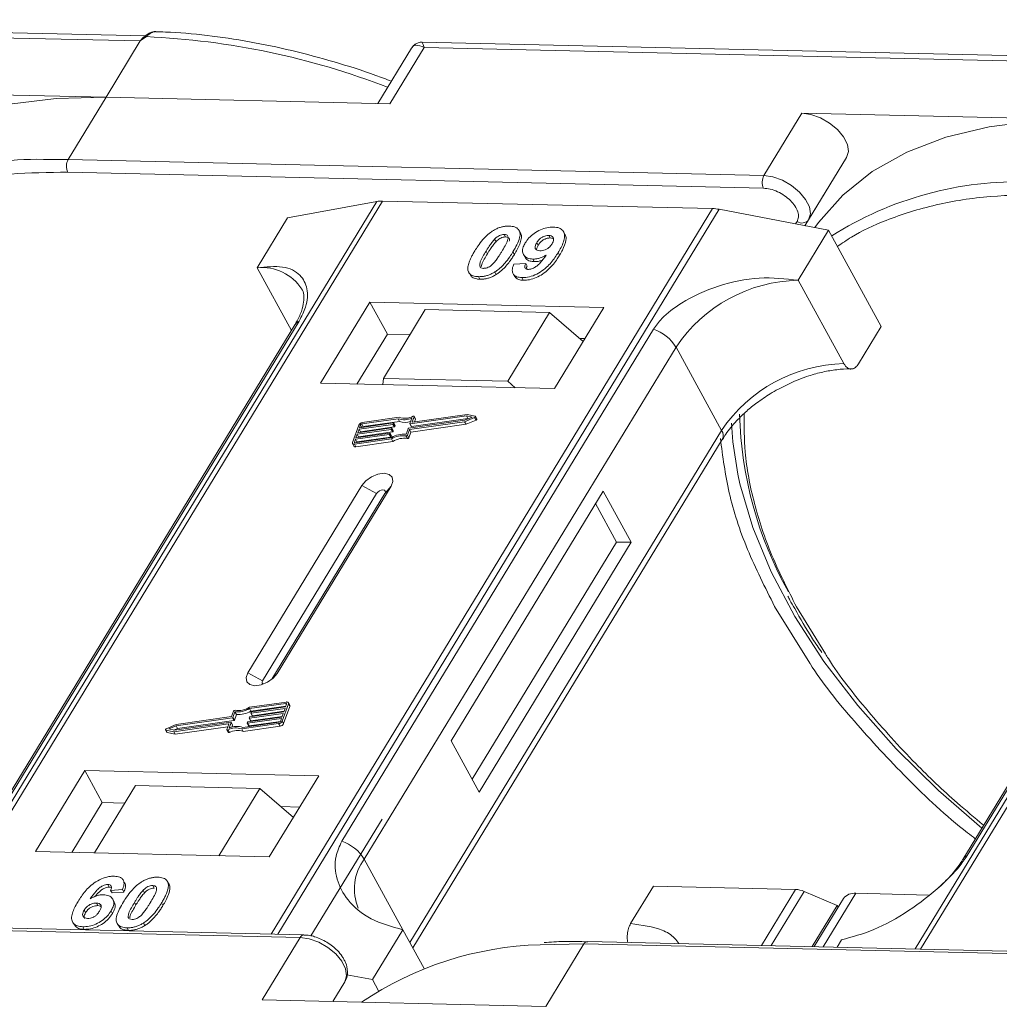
# Model space of a CAD drawing. Header units: millimetres. Extents: x -765 to 710, y 139 to 1172.
# Tile 58 of 76: x 255 to 303, y 940 to 989. Entities that reach past the tile are written whole.
import ezdxf

# ---------------------------------------------------------------- set-up
doc = ezdxf.new("R2010")
doc.units = ezdxf.units.MM

msp = doc.modelspace()

# ---------------------------------------------------------------- linework, layer by layer
at = {"color": 7, "linetype": 'Continuous', "lineweight": 15}
for p, q in [((260.91, 987.988), (226.374, 988.781)), ((226.471, 988.521), (260.654, 987.737)), ((260.654, 987.737), (258.973, 984.974)), ((260.953, 987.947), (260.654, 987.737)), ((309.037, 986.884), (274.5, 987.677)), ((273.971, 987.379), (272.322, 984.668)), ((272.917, 984.654), (274.597, 987.417)), ((274.597, 987.417), (308.781, 986.632)), ((258.973, 984.974), (245.03, 985.294)), ((257.106, 981.905), (258.973, 984.974)), ((258.973, 984.974), (272.917, 984.654)), ((293.156, 984.19), (291.289, 981.121)), ((307.1, 983.87), (293.156, 984.19)), ((257.106, 981.905), (256.218, 981.911)), ((291.289, 981.121), (257.106, 981.905)), ((295.35, 982.015), (293.307, 978.656)), ((293.482, 978.946), (295.35, 982.015)), ((257.091, 981.283), (291.275, 980.499)), ((272.27, 979.849), (250.589, 944.219)), ((250.859, 944.213), (272.555, 979.87)), ((267.892, 979.044), (272.27, 979.849)), ((272.555, 979.87), (288.772, 979.498)), ((288.772, 979.498), (267.075, 943.841)), ((267.408, 943.834), (289.088, 979.463)), ((289.088, 979.463), (294.47, 978.434)), ((267.892, 979.044), (266.398, 976.588)), ((292.92, 978.867), (292.845, 978.745)), ((293.306, 978.656), (293.482, 978.946)), ((279.329, 978.301), (279.26, 978.427)), ((292.976, 975.979), (294.47, 978.434)), ((294.47, 978.434), (297.056, 973.706)), ((320.396, 978.745), (298.716, 943.115)), ((298.985, 943.109), (320.682, 978.766)), ((278.059, 977.996), (278.128, 977.87)), ((278.531, 978.23), (278.6, 978.104)), ((280.786, 978.054), (280.717, 978.18)), ((280.786, 978.054), (280.913, 978.028)), ((281.516, 978.235), (281.447, 978.362)), ((280.131, 977.821), (280.2, 977.695)), ((277.637, 977.406), (277.706, 977.28)), ((279.03, 977.244), (278.961, 977.37)), ((279.477, 977.241), (279.546, 977.115)), ((279.942, 977.017), (280.011, 976.891)), ((281.253, 977.215), (281.184, 977.341)), ((266.398, 976.588), (268.081, 973.514)), ((279.002, 976.763), (279.586, 976.801)), ((279.586, 976.801), (279.654, 976.675)), ((276.842, 976.29), (276.911, 976.163)), ((277.267, 976.153), (277.336, 976.026)), ((278.074, 976.387), (278.143, 976.261)), ((278.966, 976.297), (279.035, 976.171)), ((279.4, 976.104), (279.469, 975.977)), ((295.217, 971.881), (292.976, 975.979)), ((271.929, 974.906), (269.502, 970.916)), ((283.422, 974.642), (271.929, 974.906)), ((271.929, 974.906), (272.791, 973.33)), ((274.652, 974.532), (272.598, 971.156)), ((280.757, 974.392), (274.652, 974.532)), ((280.995, 970.652), (283.422, 974.642)), ((278.703, 971.016), (280.757, 974.392)), ((280.757, 974.392), (282.402, 972.965)), ((268.245, 973.783), (252.932, 948.618)), ((253.146, 948.804), (268.459, 973.97)), ((285.863, 973.571), (270.55, 948.405)), ((295.936, 971.865), (297.056, 973.706)), ((272.791, 973.33), (271.298, 970.875)), ((273.905, 973.304), (272.791, 973.33)), ((282.488, 973.107), (282.231, 973.113)), ((271.658, 947.528), (286.971, 972.693)), ((289.213, 968.596), (286.971, 972.693)), ((316.371, 972.679), (301.058, 947.513)), ((301.273, 947.7), (316.586, 972.866)), ((272.598, 971.156), (272.574, 970.846)), ((278.703, 971.016), (272.598, 971.156)), ((269.502, 970.916), (280.995, 970.652)), ((279.071, 970.696), (278.703, 971.016)), ((273.376, 969.242), (271.559, 968.984)), ((273.895, 968.929), (273.993, 969.203)), ((276.671, 969.306), (273.911, 968.914)), ((274.012, 969.013), (274.104, 969.269)), ((276.715, 969.38), (274.029, 968.998)), ((274.173, 969.161), (274.104, 969.288)), ((274.104, 969.269), (274.173, 969.143)), ((276.588, 969.025), (277.079, 969.232)), ((276.594, 969.093), (276.956, 969.246)), ((276.956, 969.246), (276.671, 969.306)), ((276.74, 969.18), (276.671, 969.306)), ((277.103, 969.297), (276.715, 969.38)), ((277.079, 969.232), (277.148, 969.106)), ((277.187, 969.161), (277.119, 969.287)), ((271.384, 968.858), (271.078, 968.007)), ((271.335, 968.481), (272.996, 968.717)), ((273.059, 968.894), (271.399, 968.658)), ((271.424, 968.729), (273.085, 968.965)), ((271.475, 968.871), (271.424, 968.729)), ((271.468, 968.532), (273.128, 968.768)), ((271.544, 968.746), (271.475, 968.871)), ((273.322, 969.167), (271.534, 968.913)), ((271.534, 968.913), (271.603, 968.787)), ((271.603, 968.787), (273.391, 969.041)), ((273.012, 968.702), (272.999, 968.667)), ((273.081, 968.585), (273.012, 968.711)), ((273.081, 968.576), (273.012, 968.702)), ((273.128, 968.768), (273.059, 968.894)), ((273.101, 968.951), (273.088, 968.915)), ((273.157, 968.789), (273.088, 968.915)), ((273.17, 968.834), (273.101, 968.96)), ((273.17, 968.825), (273.101, 968.951)), ((273.157, 968.789), (273.17, 968.825)), ((273.391, 969.041), (273.322, 969.167)), ((273.835, 968.701), (276.594, 969.093)), ((273.878, 968.64), (276.588, 969.025)), ((273.895, 968.92), (273.964, 968.793)), ((273.98, 968.788), (273.911, 968.914)), ((273.947, 968.514), (276.657, 968.899)), ((273.98, 968.788), (276.74, 969.18)), ((274.02, 968.998), (274.012, 969.013)), ((274.126, 969.012), (274.173, 969.143)), ((276.657, 968.899), (276.588, 969.025)), ((276.657, 968.899), (277.148, 969.106)), ((276.74, 969.18), (276.78, 969.171)), ((271.203, 967.991), (272.991, 968.245)), ((272.881, 968.398), (271.221, 968.162)), ((271.246, 968.233), (272.906, 968.469)), ((271.31, 968.41), (271.246, 968.233)), ((271.29, 968.036), (272.95, 968.272)), ((272.97, 968.646), (271.31, 968.41)), ((271.379, 968.284), (271.31, 968.41)), ((271.399, 968.658), (271.335, 968.481)), ((271.366, 968.25), (271.379, 968.284)), ((271.379, 968.284), (273.039, 968.52)), ((271.468, 968.532), (271.399, 968.658)), ((271.456, 968.498), (271.468, 968.532)), ((272.95, 968.272), (272.881, 968.398)), ((272.923, 968.454), (272.91, 968.419)), ((272.979, 968.293), (272.91, 968.419)), ((272.992, 968.337), (272.923, 968.463)), ((272.923, 968.454), (272.992, 968.328)), ((273.039, 968.52), (272.97, 968.646)), ((272.979, 968.293), (272.992, 968.328)), ((273.068, 968.541), (272.999, 968.667)), ((273.068, 968.541), (273.081, 968.576)), ((273.703, 968.325), (273.772, 968.198)), ((273.707, 968.406), (273.806, 968.68)), ((273.78, 968.366), (273.878, 968.64)), ((273.849, 968.24), (273.78, 968.366)), ((273.849, 968.24), (273.947, 968.514)), ((273.947, 968.514), (273.878, 968.64)), ((289.213, 968.596), (273.9, 943.43)), ((271.079, 967.952), (271.148, 967.826)), ((271.221, 968.162), (271.17, 968.02)), ((271.17, 968.02), (271.185, 967.991)), ((271.177, 967.92), (272.994, 968.178)), ((271.246, 967.794), (271.177, 967.92)), ((271.29, 968.036), (271.221, 968.162)), ((271.246, 967.794), (273.063, 968.052)), ((271.277, 968.002), (271.29, 968.036)), ((273.063, 968.052), (272.994, 968.178)), ((274.043, 943.169), (289.246, 968.155)), ((271.542, 965.89), (265.94, 956.683)), ((267.376, 956.65), (272.979, 965.857)), ((271.542, 965.89), (272.262, 965.5)), ((272.979, 965.857), (272.672, 965.491)), ((272.262, 965.5), (266.66, 956.293)), ((267.12, 956.367), (272.672, 965.491)), ((283.394, 965.618), (275.924, 953.342)), ((284.774, 963.097), (283.394, 965.618)), ((284.055, 963.113), (283.021, 965.004)), ((276.959, 951.451), (284.055, 963.113)), ((277.304, 950.821), (284.774, 963.097)), ((284.774, 963.097), (284.055, 963.113)), ((291.817, 959.945), (293.545, 957.158)), ((294.317, 957.611), (292.895, 959.92)), ((266.66, 956.293), (265.94, 956.683)), ((267.376, 956.65), (267.187, 956.425)), ((267.832, 955.25), (266.016, 954.992)), ((267.807, 955.179), (266.019, 954.925)), ((267.626, 954.312), (267.932, 955.163)), ((267.789, 955.008), (267.84, 955.15)), ((267.833, 955.131), (267.807, 955.179)), ((267.999, 955.092), (267.93, 955.218)), ((267.932, 955.163), (268.001, 955.037)), ((265.23, 954.804), (265.131, 954.53)), ((265.302, 954.764), (265.204, 954.49)), ((265.371, 954.638), (265.302, 954.764)), ((267.674, 954.689), (266.014, 954.453)), ((266.088, 954.799), (266.019, 954.925)), ((266.04, 954.524), (267.7, 954.76)), ((266.087, 954.716), (266.1, 954.752)), ((266.087, 954.707), (266.156, 954.581)), ((266.088, 954.799), (267.801, 955.042)), ((267.764, 954.937), (266.103, 954.702)), ((266.172, 954.575), (266.103, 954.702)), ((266.129, 954.772), (267.789, 955.008)), ((266.172, 954.575), (267.712, 954.794)), ((267.611, 954.512), (267.674, 954.689)), ((267.695, 954.186), (268.001, 955.037)), ((267.7, 954.76), (267.764, 954.937)), ((262.339, 953.864), (265.098, 954.256)), ((265.175, 954.469), (262.415, 954.077)), ((265.131, 954.53), (262.422, 954.145)), ((262.484, 953.951), (265.244, 954.343)), ((265.115, 954.241), (265.016, 953.967)), ((265.184, 954.125), (265.115, 954.251)), ((265.184, 954.115), (265.115, 954.241)), ((265.244, 954.343), (265.175, 954.469)), ((265.273, 954.364), (265.204, 954.49)), ((265.273, 954.364), (265.371, 954.638)), ((265.634, 953.928), (267.45, 954.186)), ((265.688, 954.003), (267.476, 954.257)), ((265.908, 954.22), (265.921, 954.255)), ((265.909, 954.21), (265.978, 954.084)), ((267.585, 954.441), (265.925, 954.205)), ((265.994, 954.079), (265.925, 954.205)), ((265.95, 954.276), (267.611, 954.512)), ((265.994, 954.079), (267.534, 954.298)), ((265.998, 954.468), (266.01, 954.503)), ((265.998, 954.459), (266.067, 954.333)), ((266.083, 954.327), (266.014, 954.453)), ((266.083, 954.327), (267.623, 954.546)), ((267.45, 954.186), (267.519, 954.06)), ((267.534, 954.299), (267.585, 954.441)), ((267.695, 954.186), (267.626, 954.312)), ((261.891, 953.883), (261.96, 953.757)), ((261.907, 953.873), (262.295, 953.791)), ((261.976, 953.747), (261.907, 953.873)), ((262.422, 954.145), (261.93, 953.938)), ((261.976, 953.747), (262.364, 953.664)), ((262.415, 954.077), (262.054, 953.925)), ((262.054, 953.925), (262.339, 953.864)), ((262.295, 953.791), (264.981, 954.172)), ((262.364, 953.664), (262.295, 953.791)), ((262.299, 953.873), (262.484, 953.951)), ((262.364, 953.664), (264.953, 954.032)), ((262.484, 953.951), (262.415, 954.077)), ((264.998, 954.158), (264.906, 953.901)), ((264.906, 953.883), (264.975, 953.757)), ((265.029, 953.752), (264.96, 953.878)), ((264.994, 954.148), (264.981, 954.172)), ((265.146, 954.01), (265.184, 954.115)), ((265.703, 953.802), (265.634, 953.928)), ((265.703, 953.802), (267.519, 954.06)), ((275.924, 953.342), (277.304, 950.821)), ((257.924, 951.888), (255.496, 947.899)), ((269.417, 951.625), (257.924, 951.888)), ((257.924, 951.888), (258.786, 950.312)), ((266.989, 947.635), (269.417, 951.625)), ((260.422, 951.146), (258.405, 947.832)), ((260.422, 951.146), (266.528, 951.006)), ((264.511, 947.692), (266.528, 951.006)), ((266.528, 951.006), (268.172, 949.579)), ((258.786, 950.312), (257.292, 947.857)), ((259.899, 950.287), (258.786, 950.312)), ((268.483, 950.09), (267.559, 950.111)), ((272.53, 949.499), (269.038, 943.76)), ((255.496, 947.899), (266.989, 947.635)), ((271.658, 947.528), (273.554, 944.061)), ((259.883, 946.37), (259.814, 946.496)), ((261.944, 946.492), (261.938, 946.503)), ((259.06, 946.282), (259.129, 946.156)), ((259.779, 946.03), (259.195, 945.991)), ((259.195, 945.991), (259.264, 945.865)), ((259.779, 946.03), (259.848, 945.904)), ((260.861, 945.872), (260.792, 945.998)), ((261.264, 946.231), (261.333, 946.105)), ((262.017, 946.373), (262.086, 946.247)), ((284.74, 944.359), (285.86, 946.201)), ((285.86, 946.201), (292.845, 946.04)), ((292.845, 946.04), (291.17, 943.288)), ((259.264, 945.865), (259.848, 945.904)), ((259.373, 945.423), (259.304, 945.549)), ((293.263, 945.942), (291.642, 943.277)), ((293.263, 945.942), (294.894, 945.246)), ((295.196, 945.589), (293.76, 943.229)), ((294.206, 943.219), (295.806, 945.848)), ((299.382, 945.766), (295.806, 945.848)), ((257.897, 945.025), (257.966, 944.899)), ((258.496, 945.369), (258.565, 945.243)), ((260.369, 945.405), (260.438, 945.279)), ((261.695, 945.374), (261.764, 945.248)), ((293.668, 943.231), (294.894, 945.246)), ((294.938, 945.165), (294.894, 945.246)), ((268.689, 943.804), (234.506, 944.588)), ((259.216, 944.984), (259.285, 944.857)), ((234.323, 944.464), (268.506, 943.679)), ((257.331, 944.433), (257.4, 944.307)), ((257.826, 944.204), (257.894, 944.078)), ((259.519, 944.367), (259.588, 944.241)), ((260, 944.154), (260.069, 944.028)), ((260.807, 944.388), (260.876, 944.262)), ((273.554, 944.061), (272.061, 941.606)), ((273.554, 944.061), (274.597, 942.156)), ((268.506, 943.679), (266.639, 940.61)), ((294.882, 943.203), (295.104, 943.567)), ((280.29, 943.321), (282.45, 943.36)), ((280.582, 940.291), (282.45, 943.36)), ((282.45, 943.36), (316.633, 942.575)), ((316.815, 942.7), (282.632, 943.484)), ((270.798, 941.848), (272.061, 941.606)), ((272.061, 941.606), (272.36, 941.059)), ((270.7, 941.504), (270.108, 940.531)), ((270.108, 940.531), (270.7, 941.504)), ((266.639, 940.61), (280.582, 940.291))]:
    msp.add_line(p, q, dxfattribs=at)
at = {"color": 7, "linetype": 'Continuous', "lineweight": 15, "flags": 128}
for points in [[(260.953, 987.947), (260.936, 987.957), (260.922, 987.965), (260.908, 987.97), (260.897, 987.972), (260.888, 987.971), (260.88, 987.968), (260.875, 987.961), (260.872, 987.952)], [(258.973, 984.974), (256.521, 984.916), (254.223, 984.628), (252.103, 984.111), (250.185, 983.373), (248.489, 982.421), (247.036, 981.266), (245.839, 979.92), (245.66, 979.669)], [(295.35, 982.015), (295.438, 982.306), (295.39, 982.651), (295.208, 983.02), (294.909, 983.381), (294.519, 983.704), (294.071, 983.959), (293.603, 984.126), (293.156, 984.19)], [(307.1, 983.87), (304.648, 983.812), (302.349, 983.523), (300.229, 983.007), (298.311, 982.269), (296.616, 981.317), (295.162, 980.162), (293.966, 978.815), (293.786, 978.565)], [(293.482, 978.946), (293.571, 979.237), (293.522, 979.582), (293.341, 979.951), (293.042, 980.312), (292.652, 980.635), (292.203, 980.89), (291.736, 981.057), (291.289, 981.121)], [(274.05, 969.292), (274.062, 969.296), (274.074, 969.299), (274.085, 969.298), (274.094, 969.296), (274.1, 969.292), (274.105, 969.286), (274.106, 969.278), (274.104, 969.269)], [(277.103, 969.297), (277.112, 969.294), (277.118, 969.287), (277.121, 969.279), (277.119, 969.269), (277.113, 969.258), (277.104, 969.248), (277.093, 969.239), (277.079, 969.232)], [(272.996, 968.717), (273, 968.717), (273.004, 968.717), (273.007, 968.716), (273.01, 968.714), (273.012, 968.712), (273.013, 968.709), (273.013, 968.706), (273.012, 968.702)], [(273.085, 968.965), (273.089, 968.965), (273.093, 968.965), (273.096, 968.964), (273.099, 968.962), (273.101, 968.96), (273.102, 968.957), (273.102, 968.954), (273.101, 968.951)], [(273.911, 968.914), (273.907, 968.914), (273.903, 968.914), (273.9, 968.915), (273.897, 968.917), (273.895, 968.919), (273.894, 968.922), (273.894, 968.925), (273.895, 968.929)], [(274.029, 968.998), (274.024, 968.998), (274.02, 968.998), (274.017, 968.999), (274.014, 969.001), (274.012, 969.003), (274.011, 969.006), (274.011, 969.009), (274.012, 969.013)], [(277.148, 969.106), (277.162, 969.113), (277.173, 969.122), (277.182, 969.132), (277.188, 969.143), (277.19, 969.153), (277.187, 969.161)], [(290.01, 966.445), (289.767, 968.037), (289.704, 968.96)], [(272.906, 968.469), (272.911, 968.469), (272.915, 968.468), (272.918, 968.467), (272.921, 968.466), (272.923, 968.463), (272.924, 968.461), (272.924, 968.457), (272.923, 968.454)], [(271.177, 967.92), (271.151, 967.918), (271.128, 967.921), (271.107, 967.927), (271.091, 967.937), (271.08, 967.951), (271.074, 967.968), (271.073, 967.987), (271.078, 968.007)], [(271.17, 968.02), (271.168, 968.013), (271.168, 968.007), (271.17, 968.001), (271.174, 967.997), (271.179, 967.993), (271.186, 967.991), (271.194, 967.99), (271.203, 967.991)], [(272.979, 965.857), (273.067, 966.094), (273.032, 966.296), (272.88, 966.435), (272.634, 966.488), (272.33, 966.447), (272.016, 966.32), (271.74, 966.124), (271.542, 965.89)], [(301.99, 949.044), (299.863, 950.895), (297.781, 952.949), (295.9, 955.073), (294.239, 957.247), (292.816, 959.446), (291.647, 961.648), (290.743, 963.829), (290.114, 965.966), (290.01, 966.445)], [(272.672, 965.491), (272.697, 965.558), (272.687, 965.616), (272.644, 965.655), (272.574, 965.671), (272.487, 965.659), (272.398, 965.623), (272.319, 965.567), (272.262, 965.5)], [(265.94, 956.683), (265.851, 956.447), (265.886, 956.245), (266.038, 956.106), (266.284, 956.053), (266.588, 956.093), (266.902, 956.221), (267.179, 956.417), (267.376, 956.65)], [(266.66, 956.293), (266.635, 956.226), (266.645, 956.168), (266.688, 956.129), (266.693, 956.127)], [(267.84, 955.15), (267.842, 955.157), (267.841, 955.163), (267.839, 955.169), (267.836, 955.173), (267.83, 955.177), (267.824, 955.179), (267.816, 955.18), (267.807, 955.179)], [(267.832, 955.25), (267.859, 955.252), (267.882, 955.249), (267.902, 955.243), (267.918, 955.233), (267.93, 955.219), (267.936, 955.202), (267.936, 955.183), (267.932, 955.163)], [(266.103, 954.702), (266.099, 954.701), (266.095, 954.702), (266.092, 954.703), (266.089, 954.704), (266.087, 954.707), (266.086, 954.71), (266.086, 954.713), (266.087, 954.716)], [(265.098, 954.256), (265.103, 954.256), (265.107, 954.256), (265.11, 954.255), (265.113, 954.253), (265.114, 954.251), (265.115, 954.248), (265.116, 954.245), (265.115, 954.241)], [(265.925, 954.205), (265.921, 954.205), (265.917, 954.205), (265.913, 954.206), (265.911, 954.208), (265.909, 954.21), (265.908, 954.213), (265.908, 954.216), (265.908, 954.22)], [(266.014, 954.453), (266.01, 954.453), (266.006, 954.453), (266.003, 954.454), (266, 954.456), (265.998, 954.458), (265.997, 954.461), (265.997, 954.464), (265.998, 954.468)], [(261.907, 953.873), (261.897, 953.877), (261.891, 953.883), (261.889, 953.892), (261.891, 953.901), (261.896, 953.912), (261.905, 953.922), (261.917, 953.931), (261.93, 953.938)], [(264.96, 953.878), (264.948, 953.874), (264.936, 953.872), (264.925, 953.872), (264.916, 953.874), (264.909, 953.878), (264.905, 953.885), (264.904, 953.892), (264.906, 953.901)], [(264.975, 953.757), (264.978, 953.752), (264.985, 953.748), (264.994, 953.746), (265.005, 953.746), (265.017, 953.748), (265.029, 953.752)], [(264.981, 954.172), (264.986, 954.172), (264.989, 954.172), (264.993, 954.171), (264.996, 954.169), (264.997, 954.167), (264.998, 954.164), (264.999, 954.161), (264.998, 954.158)], [(268.506, 943.679), (268.953, 943.616), (269.421, 943.449), (269.869, 943.193), (270.259, 942.871), (270.558, 942.509), (270.74, 942.14), (270.788, 941.795), (270.7, 941.504)]]:
    msp.add_lwpolyline(points, dxfattribs=at)
at = {"color": 7, "linetype": 'Continuous', "lineweight": 15}
for centre, radius, start, end in [((259.258, 950.379), 37.606, 68.8867, 87.4164), ((255.67, 964.734), 17.186, 88.173, 122.2769), ((257.699, 981.581), 0.676, 151.2883, 206.0774), ((291.882, 980.796), 0.676, 151.2883, 206.0774), ((303.797, 963.63), 17.186, 88.173, 122.2769), ((272.515, 978.467), 1.404, 88.3644, 100.0749), ((288.72, 977.576), 1.923, 78.9596, 88.4511), ((293.161, 979.194), 0.406, 233.4992, 322.3259), ((266.639, 974.281), 2.32, 32.7281, 95.9449), ((293.144, 968.541), 7.439, 91.2925, 146.0732), ((268.657, 973.526), 0.486, 114.0472, 148.0355), ((285.221, 971.621), 2.052, 31.4947, 71.765), ((295.385, 964.444), 7.439, 91.2925, 146.0732), ((273.613, 970.026), 0.907, 251.2927, 294.8085), ((273.658, 970.011), 0.819, 249.8549, 298.6145), ((308.915, 969.874), 18.828, 181.473, 209.2705), ((271.589, 968.757), 0.229, 97.4207, 153.8527), ((271.544, 968.838), 0.0762, 97.4207, 153.8527), ((271.613, 968.711), 0.0769, 97.5763, 152.4403), ((273.054, 968.932), 0.0381, 277.4207, 333.8527), ((273.123, 968.806), 0.0381, 277.4207, 333.8527), ((273.16, 968.829), 0.011, 336.9348, 26.0002), ((273.673, 969.843), 0.85, 250.6487, 287.8017), ((273.84, 968.664), 0.0381, 97.4207, 153.8527), ((273.976, 968.802), 0.0149, 216.6597, 287.1115), ((274.154, 969.152), 0.0214, 336.1246, 26.8104), ((272.876, 968.435), 0.0381, 277.4207, 333.8527), ((272.945, 968.309), 0.0381, 277.4207, 333.8527), ((272.965, 968.684), 0.0381, 277.4207, 333.8527), ((273.594, 967.239), 1.173, 84.4424, 120.9301), ((272.982, 968.332), 0.011, 336.9348, 26.0002), ((273.536, 967.341), 0.998, 80.3986, 122.9491), ((273.034, 968.558), 0.0381, 277.4207, 333.8527), ((273.071, 968.581), 0.011, 336.9348, 26.0002), ((273.713, 968.397), 0.0736, 261.7629, 334.647), ((273.782, 968.271), 0.0736, 261.7629, 334.647), ((288.871, 968.348), 0.422, 332.7392, 35.9387), ((271.22, 967.879), 0.0892, 216.6597, 287.1115), ((273.605, 967.215), 0.998, 80.3986, 122.9491), ((265.297, 954.773), 0.0736, 81.7629, 154.647), ((265.416, 955.932), 1.173, 264.4424, 300.9301), ((265.473, 955.829), 0.998, 260.3986, 302.9491), ((265.485, 955.806), 1.173, 264.4424, 300.9301), ((266.134, 954.735), 0.0381, 97.4207, 153.8527), ((267.94, 955.063), 0.0661, 336.9348, 26.0002), ((265.17, 954.507), 0.0381, 277.4207, 333.8527), ((265.239, 954.38), 0.0381, 277.4207, 333.8527), ((265.955, 954.238), 0.0381, 97.4207, 153.8527), ((266.045, 954.486), 0.0381, 97.4207, 153.8527), ((266.079, 954.341), 0.0149, 216.6597, 287.1115), ((266.168, 954.59), 0.0149, 216.6597, 287.1115), ((267.421, 954.413), 0.229, 277.4207, 333.8527), ((267.466, 954.333), 0.0762, 277.4207, 333.8527), ((267.49, 954.287), 0.229, 277.4207, 333.8527), ((261.979, 953.768), 0.0212, 210.2186, 262.8226), ((265.352, 953.159), 0.819, 69.8549, 118.6145), ((265.397, 953.144), 0.907, 71.2927, 114.8085), ((265.421, 953.033), 0.819, 69.8549, 118.6145), ((265.174, 954.12), 0.011, 336.9348, 26.0002), ((265.99, 954.093), 0.0149, 216.6597, 287.1115), ((269.908, 946.455), 2.052, 31.4947, 71.765), ((273.604, 946.065), 2.434, 143.0587, 202.974), ((301.471, 947.256), 0.486, 114.0436, 148.1804), ((292.795, 944.887), 1.154, 66.0507, 87.522), ((295.726, 945.189), 0.664, 83.0653, 142.99), ((268.698, 943.594), 0.21, 92.0598, 156.0028), ((280.758, 926.856), 16.472, 91.6287, 124.0831), ((282.649, 943.264), 0.221, 94.3757, 154.3004)]:
    msp.add_arc(centre, radius, start, end, dxfattribs=at)
for points, knots in [([(261.368, 988.19), (261.324, 988.187), (261.23, 988.181), (261.061, 988.107), (260.949, 988.021), (260.88, 987.967)], [0, 0, 0, 0, 0.249637, 0.538323, 1, 1, 1, 1]), ([(261.409, 988.19), (261.405, 988.192), (261.365, 988.203), (261.284, 988.18), (261.171, 988.131), (261.061, 988.05), (260.987, 987.979), (260.953, 987.947)], [0, 0, 0, 0, 0.0330436, 0.2854264, 0.5318753, 0.785768, 1, 1, 1, 1]), ([(272.985, 985.759), (272.73, 985.856), (271.796, 986.214), (270.162, 986.725), (268.086, 987.285), (265.993, 987.723), (263.918, 988.022), (262.382, 988.174), (261.566, 988.179), (261.408, 988.181)], [0, 0, 0, 0, 0.064257, 0.235538, 0.411454, 0.590698, 0.772379, 0.955884, 1, 1, 1, 1]), ([(260.887, 987.971), (260.874, 987.961), (260.849, 987.943), (260.823, 987.924), (260.811, 987.914)], [0, 0, 0, 0, 0.5187957, 1, 1, 1, 1]), ([(274.498, 987.677), (274.434, 987.673), (274.324, 987.666), (274.141, 987.581), (274.057, 987.485), (274.011, 987.432)], [0, 0, 0, 0, 0.389383, 0.666862, 1, 1, 1, 1]), ([(274.499, 987.67), (274.499, 987.672), (274.498, 987.696), (274.521, 987.614), (274.572, 987.482), (274.597, 987.417)], [0, 0, 0, 0, 0.044603, 0.521109, 1, 1, 1, 1]), ([(274.597, 987.417), (274.458, 987.473), (274.241, 987.561), (274.046, 987.493), (273.975, 987.379), (273.943, 987.328)], [0, 0, 0, 0, 0.498413, 0.772928, 1, 1, 1, 1]), ([(246.781, 978.738), (247.004, 978.897), (247.712, 979.401), (249.301, 980.125), (251.557, 980.83), (254.221, 981.259), (256.144, 981.275), (257.091, 981.283)], [0, 0, 0, 0, 0.088375, 0.281114, 0.527622, 0.767417, 1, 1, 1, 1]), ([(291.275, 980.499), (291.382, 980.489), (291.602, 980.469), (291.963, 980.337), (292.306, 980.141), (292.6, 979.897), (292.827, 979.625), (292.966, 979.342), (293.008, 979.074), (292.948, 978.935), (292.92, 978.867)], [0, 0, 0, 0, 0.12225, 0.25, 0.37775, 0.5, 0.62225, 0.75, 0.87775, 1, 1, 1, 1]), ([(294.907, 977.634), (295.13, 977.792), (295.839, 978.297), (297.427, 979.021), (299.684, 979.726), (302.348, 980.155), (304.271, 980.171), (305.218, 980.179)], [0, 0, 0, 0, 0.088375, 0.281114, 0.527622, 0.767417, 1, 1, 1, 1]), ([(277.085, 977.418), (277.136, 977.5), (277.253, 977.686), (277.503, 978.01), (277.761, 978.267), (277.953, 978.391), (277.973, 978.405)], [0, 0, 0, 0, 0.236731, 0.537555, 0.949668, 1, 1, 1, 1]), ([(277.973, 978.405), (278.024, 978.435), (278.127, 978.496), (278.291, 978.564), (278.458, 978.612), (278.594, 978.633), (278.701, 978.639), (278.754, 978.639), (278.78, 978.639)], [0, 0, 0, 0, 0.193776, 0.3936, 0.587864, 0.788908, 0.894169, 1, 1, 1, 1]), ([(278.78, 978.639), (278.874, 978.631), (279.061, 978.614), (279.24, 978.486), (279.326, 978.301), (279.282, 977.929), (279.097, 977.607), (278.961, 977.37)], [0, 0, 0, 0, 0.147566, 0.296688, 0.431278, 0.580404, 1, 1, 1, 1]), ([(279.564, 977.809), (279.62, 977.892), (279.732, 978.057), (279.993, 978.288), (280.305, 978.465), (280.644, 978.578), (280.848, 978.585), (280.955, 978.589)], [0, 0, 0, 0, 0.197927, 0.397728, 0.597413, 0.790584, 1, 1, 1, 1]), ([(280.955, 978.589), (281.048, 978.581), (281.235, 978.563), (281.418, 978.433), (281.514, 978.241), (281.486, 977.908), (281.335, 977.595), (281.205, 977.377), (281.184, 977.341)], [0, 0, 0, 0, 0.148288, 0.297745, 0.443713, 0.607791, 0.934708, 1, 1, 1, 1]), ([(277.637, 977.406), (277.663, 977.447), (277.713, 977.528), (277.785, 977.639), (277.852, 977.738), (277.915, 977.825), (277.982, 977.912), (278.033, 977.968), (278.059, 977.996)], [0, 0, 0, 0, 0.205942, 0.411959, 0.558149, 0.704502, 0.851801, 1, 1, 1, 1]), ([(278.059, 977.996), (278.102, 978.039), (278.171, 978.107), (278.296, 978.182), (278.41, 978.221), (278.487, 978.229), (278.527, 978.23), (278.531, 978.23)], [0, 0, 0, 0, 0.334804, 0.542561, 0.750382, 0.970721, 1, 1, 1, 1]), ([(278.128, 977.87), (278.171, 977.912), (278.24, 977.981), (278.365, 978.056), (278.479, 978.095), (278.556, 978.103), (278.596, 978.104), (278.6, 978.104)], [0, 0, 0, 0, 0.334804, 0.542561, 0.750382, 0.970721, 1, 1, 1, 1]), ([(278.531, 978.23), (278.57, 978.226), (278.64, 978.218), (278.706, 978.169), (278.732, 978.076), (278.698, 977.906), (278.576, 977.665), (278.466, 977.481), (278.411, 977.388)], [0, 0, 0, 0, 0.104614, 0.188814, 0.273512, 0.444127, 0.719481, 1, 1, 1, 1]), ([(278.6, 978.104), (278.639, 978.1), (278.709, 978.092), (278.774, 978.042), (278.797, 977.975), (278.785, 977.921), (278.779, 977.895)], [0, 0, 0, 0, 0.293658, 0.530016, 0.767769, 1, 1, 1, 1]), ([(279.03, 977.244), (279.078, 977.326), (279.228, 977.582), (279.372, 977.919), (279.395, 978.197), (279.334, 978.273), (279.317, 978.293)], [0, 0, 0, 0, 0.220552, 0.687786, 0.91457, 1, 1, 1, 1]), ([(280.131, 977.821), (280.166, 977.874), (280.223, 977.959), (280.343, 978.067), (280.462, 978.131), (280.592, 978.174), (280.672, 978.178), (280.717, 978.18)], [0, 0, 0, 0, 0.2913202, 0.4655393, 0.6416315, 0.798664, 1, 1, 1, 1]), ([(280.2, 977.695), (280.235, 977.748), (280.292, 977.833), (280.412, 977.941), (280.531, 978.005), (280.661, 978.048), (280.741, 978.052), (280.786, 978.054)], [0, 0, 0, 0, 0.29132, 0.465539, 0.641632, 0.798664, 1, 1, 1, 1]), ([(280.717, 978.18), (280.763, 978.174), (280.856, 978.163), (280.937, 978.089), (280.97, 977.99), (280.943, 977.876), (280.902, 977.802), (280.883, 977.768)], [0, 0, 0, 0, 0.207955, 0.420406, 0.62732, 0.827707, 1, 1, 1, 1]), ([(281.253, 977.215), (281.301, 977.297), (281.446, 977.544), (281.574, 977.878), (281.582, 978.142), (281.519, 978.214), (281.505, 978.229)], [0, 0, 0, 0, 0.2271221, 0.6848597, 0.9348975, 1, 1, 1, 1]), ([(276.763, 976.42), (276.755, 976.454), (276.739, 976.522), (276.75, 976.67), (276.8, 976.86), (276.89, 977.068), (276.988, 977.255), (277.052, 977.364), (277.085, 977.418)], [0, 0, 0, 0, 0.1184406, 0.2393457, 0.4595932, 0.6849248, 0.8422399, 1, 1, 1, 1]), ([(277.706, 977.28), (277.732, 977.321), (277.782, 977.402), (277.854, 977.513), (277.921, 977.612), (277.984, 977.699), (278.051, 977.785), (278.102, 977.842), (278.128, 977.87)], [0, 0, 0, 0, 0.2059417, 0.4119594, 0.558149, 0.7045024, 0.8518015, 1, 1, 1, 1]), ([(279.942, 977.017), (279.85, 977.026), (279.663, 977.046), (279.492, 977.185), (279.414, 977.377), (279.447, 977.597), (279.529, 977.745), (279.564, 977.809)], [0, 0, 0, 0, 0.210189, 0.421773, 0.623603, 0.837034, 1, 1, 1, 1]), ([(280.285, 977.424), (280.238, 977.428), (280.152, 977.437), (280.07, 977.497), (280.039, 977.58), (280.059, 977.692), (280.104, 977.773), (280.131, 977.821)], [0, 0, 0, 0, 0.213937, 0.398075, 0.583091, 0.751666, 1, 1, 1, 1]), ([(280.118, 977.473), (280.12, 977.499), (280.127, 977.57), (280.172, 977.646), (280.2, 977.695)], [0, 0, 0, 0, 0.366323, 1, 1, 1, 1]), ([(280.883, 977.768), (280.85, 977.719), (280.795, 977.638), (280.67, 977.536), (280.543, 977.47), (280.408, 977.428), (280.326, 977.425), (280.285, 977.424)], [0, 0, 0, 0, 0.2673945, 0.4472142, 0.6271221, 0.8130653, 1, 1, 1, 1]), ([(277.516, 976.562), (277.47, 976.568), (277.396, 976.578), (277.337, 976.634), (277.319, 976.729), (277.355, 976.899), (277.48, 977.139), (277.585, 977.316), (277.637, 977.406)], [0, 0, 0, 0, 0.1253702, 0.2022903, 0.2791788, 0.4647576, 0.7305818, 1, 1, 1, 1]), ([(277.409, 976.647), (277.413, 976.681), (277.428, 976.797), (277.552, 977.014), (277.655, 977.191), (277.706, 977.28)], [0, 0, 0, 0, 0.166989, 0.580698, 1, 1, 1, 1]), ([(278.411, 977.388), (278.386, 977.347), (278.335, 977.265), (278.264, 977.154), (278.196, 977.055), (278.133, 976.968), (278.066, 976.881), (278.014, 976.824), (277.988, 976.795)], [0, 0, 0, 0, 0.20527, 0.410616, 0.55715, 0.703844, 0.851471, 1, 1, 1, 1]), ([(278.961, 977.37), (278.909, 977.288), (278.792, 977.102), (278.548, 976.785), (278.291, 976.53), (278.101, 976.405), (278.074, 976.387)], [0, 0, 0, 0, 0.237281, 0.538591, 0.932677, 1, 1, 1, 1]), ([(278.143, 976.261), (278.191, 976.293), (278.289, 976.359), (278.452, 976.498), (278.625, 976.677), (278.785, 976.878), (278.919, 977.068), (278.993, 977.185), (279.03, 977.244)], [0, 0, 0, 0, 0.118595, 0.239509, 0.447458, 0.659935, 0.829685, 1, 1, 1, 1]), ([(281.184, 977.341), (281.132, 977.259), (280.976, 977.013), (280.703, 976.673), (280.313, 976.366), (279.951, 976.186), (279.634, 976.107), (279.462, 976.105), (279.4, 976.104)], [0, 0, 0, 0, 0.142337, 0.429127, 0.589943, 0.751205, 0.909895, 1, 1, 1, 1]), ([(279.469, 975.977), (279.57, 975.981), (279.772, 975.989), (280.107, 976.098), (280.437, 976.276), (280.814, 976.591), (281.067, 976.92), (281.215, 977.155), (281.253, 977.215)], [0, 0, 0, 0, 0.14324, 0.28761, 0.430449, 0.591135, 0.89544, 1, 1, 1, 1]), ([(279.558, 977.121), (279.571, 977.092), (279.613, 976.997), (279.774, 976.912), (279.941, 976.897), (280.011, 976.891)], [0, 0, 0, 0, 0.20752, 0.66568, 1, 1, 1, 1]), ([(279.72, 976.511), (279.761, 976.514), (279.843, 976.519), (279.989, 976.577), (280.153, 976.679), (280.367, 976.899), (280.497, 977.084), (280.587, 977.21)], [0, 0, 0, 0, 0.112015, 0.224355, 0.367768, 0.565827, 1, 1, 1, 1]), ([(280.587, 977.21), (280.535, 977.181), (280.431, 977.122), (280.292, 977.07), (280.182, 977.04), (280.1, 977.025), (280.02, 977.017), (279.968, 977.017), (279.942, 977.017)], [0, 0, 0, 0, 0.243491, 0.496266, 0.61821, 0.741704, 0.870158, 1, 1, 1, 1]), ([(280.011, 976.891), (280.061, 976.892), (280.161, 976.894), (280.294, 976.923), (280.372, 976.95), (280.394, 976.958)], [0, 0, 0, 0, 0.409454, 0.83528, 1, 1, 1, 1]), ([(268.459, 973.97), (268.577, 974.205), (268.878, 974.804), (268.89, 975.599), (268.535, 976.304), (267.72, 976.719), (266.837, 976.632), (266.398, 976.588)], [0, 0, 0, 0, 0.125713, 0.321276, 0.524466, 0.763484, 1, 1, 1, 1]), ([(277.988, 976.795), (277.945, 976.753), (277.876, 976.685), (277.752, 976.61), (277.64, 976.572), (277.562, 976.562), (277.522, 976.562), (277.516, 976.562)], [0, 0, 0, 0, 0.333678, 0.540413, 0.747264, 0.961209, 1, 1, 1, 1]), ([(279.4, 976.104), (279.307, 976.113), (279.138, 976.129), (278.98, 976.246), (278.911, 976.422), (278.94, 976.606), (278.988, 976.729), (279.002, 976.763)], [0, 0, 0, 0, 0.2427882, 0.4388655, 0.6348012, 0.9009361, 1, 1, 1, 1]), ([(279.586, 976.801), (279.565, 976.752), (279.534, 976.676), (279.545, 976.587), (279.591, 976.537), (279.656, 976.515), (279.702, 976.512), (279.72, 976.511)], [0, 0, 0, 0, 0.3447142, 0.5290593, 0.7142089, 0.8921959, 1, 1, 1, 1]), ([(279.615, 976.534), (279.618, 976.56), (279.622, 976.606), (279.645, 976.654), (279.654, 976.675)], [0, 0, 0, 0, 0.569737, 1, 1, 1, 1]), ([(277.267, 976.153), (277.22, 976.155), (277.125, 976.16), (276.999, 976.19), (276.891, 976.241), (276.824, 976.304), (276.784, 976.366), (276.77, 976.402), (276.763, 976.42)], [0, 0, 0, 0, 0.192635, 0.388697, 0.582015, 0.783044, 0.890959, 1, 1, 1, 1]), ([(276.915, 976.166), (276.927, 976.152), (276.962, 976.113), (277.054, 976.07), (277.159, 976.042), (277.257, 976.03), (277.31, 976.028), (277.336, 976.026)], [0, 0, 0, 0, 0.143925, 0.415852, 0.697483, 0.848301, 1, 1, 1, 1]), ([(278.074, 976.387), (278.023, 976.357), (277.92, 976.296), (277.756, 976.228), (277.589, 976.18), (277.454, 976.159), (277.346, 976.152), (277.294, 976.152), (277.267, 976.153)], [0, 0, 0, 0, 0.193769, 0.393564, 0.587886, 0.789131, 0.894283, 1, 1, 1, 1]), ([(277.336, 976.026), (277.385, 976.027), (277.483, 976.027), (277.642, 976.05), (277.808, 976.095), (277.948, 976.152), (278.06, 976.21), (278.115, 976.244), (278.143, 976.261)], [0, 0, 0, 0, 0.193594, 0.390501, 0.584817, 0.78683, 0.892868, 1, 1, 1, 1]), ([(279.038, 976.173), (279.074, 976.125), (279.143, 976.033), (279.317, 975.986), (279.43, 975.98), (279.469, 975.977)], [0, 0, 0, 0, 0.4158523, 0.8021376, 1, 1, 1, 1]), ([(292.976, 975.979), (292.345, 976.047), (291.084, 976.184), (289.038, 975.76), (287.404, 975.01), (286.341, 974.224), (285.992, 973.747), (285.863, 973.571)], [0, 0, 0, 0, 0.249096, 0.498243, 0.745205, 0.90541, 1, 1, 1, 1]), ([(268.582, 975.533), (268.594, 975.517), (268.662, 975.425), (268.699, 975.22), (268.682, 974.816), (268.548, 974.335), (268.342, 973.963), (268.242, 973.783)], [0, 0, 0, 0, 0.054359, 0.333223, 0.559722, 0.78604, 1, 1, 1, 1]), ([(292.001, 970.63), (292.351, 970.806), (292.843, 971.053), (293.581, 971.311), (294.195, 971.482), (294.878, 971.591), (295.344, 971.632), (295.553, 971.614), (295.568, 971.612)], [0, 0, 0, 0, 0.288391, 0.40474, 0.594322, 0.785544, 0.984773, 1, 1, 1, 1]), ([(295.936, 971.865), (295.89, 971.802), (295.798, 971.678), (295.627, 971.603), (295.455, 971.624), (295.313, 971.728), (295.245, 971.838), (295.217, 971.881)], [0, 0, 0, 0, 0.2146939, 0.4293877, 0.6440816, 0.8587754, 1, 1, 1, 1]), ([(289.262, 968.157), (289.311, 968.243), (289.481, 968.542), (289.888, 969.02), (290.415, 969.534), (290.97, 969.983), (291.497, 970.344), (291.866, 970.554), (292.001, 970.63)], [0, 0, 0, 0, 0.0972859, 0.3406221, 0.5254687, 0.6869716, 0.885597, 1, 1, 1, 1]), ([(292.895, 959.92), (292.466, 960.765), (291.595, 962.481), (290.761, 965.041), (290.314, 967.381), (290.316, 968.8), (290.316, 969.422)], [0, 0, 0, 0, 0.255322, 0.518562, 0.789217, 1, 1, 1, 1]), ([(289.154, 968.201), (289.268, 967.318), (289.494, 965.553), (290.396, 962.769), (291.345, 960.883), (291.817, 959.945)], [0, 0, 0, 0, 0.3344532, 0.6690302, 1, 1, 1, 1]), ([(292.473, 960.448), (292.503, 960.385), (292.596, 960.185), (292.72, 959.985), (292.805, 959.848)], [0, 0, 0, 0, 0.317467, 1, 1, 1, 1]), ([(292.805, 959.848), (293.078, 959.351), (293.477, 958.627), (293.981, 957.909), (294.139, 957.683)], [0, 0, 0, 0, 0.685846, 1, 1, 1, 1]), ([(302.086, 949.202), (301.648, 949.562), (300.469, 950.53), (298.529, 952.396), (296.396, 954.767), (294.941, 956.589), (294.363, 957.536), (294.317, 957.611)], [0, 0, 0, 0, 0.139905, 0.3768262, 0.6798421, 0.9746062, 1, 1, 1, 1]), ([(293.545, 957.158), (293.548, 957.152), (294.146, 956.188), (295.716, 954.268), (298.295, 951.482), (300.336, 949.548), (301.548, 948.626), (301.676, 948.528)], [0, 0, 0, 0, 0.001708, 0.316913, 0.637904, 0.961869, 1, 1, 1, 1]), ([(270.55, 948.405), (270.439, 948.158), (270.154, 947.529), (270.263, 946.511), (270.821, 945.436), (271.911, 944.517), (273.009, 944.213), (273.554, 944.061)], [0, 0, 0, 0, 0.1257134, 0.3212757, 0.5244662, 0.763484, 1, 1, 1, 1]), ([(295.104, 943.567), (295.622, 943.704), (296.659, 943.978), (298.406, 944.948), (299.843, 946.057), (300.808, 947.022), (301.147, 947.516), (301.273, 947.7)], [0, 0, 0, 0, 0.249096, 0.498243, 0.745205, 0.90541, 1, 1, 1, 1]), ([(301.056, 947.513), (301.053, 947.506), (300.959, 947.323), (300.644, 946.92), (300.243, 946.462), (299.95, 946.206), (299.872, 946.138)], [0, 0, 0, 0, 0.0148763, 0.4238311, 0.846052, 1, 1, 1, 1]), ([(257.597, 945.452), (257.648, 945.534), (257.805, 945.78), (258.077, 946.12), (258.467, 946.427), (258.829, 946.607), (259.146, 946.686), (259.318, 946.688), (259.38, 946.689)], [0, 0, 0, 0, 0.142337, 0.429127, 0.589943, 0.751205, 0.909895, 1, 1, 1, 1]), ([(259.38, 946.689), (259.474, 946.681), (259.643, 946.665), (259.799, 946.547), (259.869, 946.373), (259.841, 946.189), (259.793, 946.066), (259.779, 946.03)], [0, 0, 0, 0, 0.2426908, 0.4390024, 0.635006, 0.8950587, 1, 1, 1, 1]), ([(260.706, 946.406), (260.757, 946.436), (260.86, 946.497), (261.024, 946.565), (261.191, 946.613), (261.327, 946.634), (261.434, 946.641), (261.487, 946.64), (261.513, 946.64)], [0, 0, 0, 0, 0.193776, 0.3936, 0.587864, 0.788908, 0.894169, 1, 1, 1, 1]), ([(261.513, 946.64), (261.56, 946.638), (261.655, 946.633), (261.781, 946.603), (261.889, 946.552), (261.956, 946.489), (261.996, 946.427), (262.01, 946.391), (262.017, 946.373)], [0, 0, 0, 0, 0.192627, 0.388684, 0.582013, 0.783201, 0.891038, 1, 1, 1, 1]), ([(259.06, 946.282), (259.019, 946.279), (258.938, 946.274), (258.791, 946.215), (258.625, 946.112), (258.412, 945.892), (258.282, 945.708), (258.194, 945.583)], [0, 0, 0, 0, 0.112049, 0.22438, 0.370115, 0.570276, 1, 1, 1, 1]), ([(258.439, 945.7), (258.439, 945.7), (258.496, 945.778), (258.599, 945.897), (258.776, 946.044), (258.927, 946.121), (259.049, 946.154), (259.107, 946.155), (259.129, 946.156)], [0, 0, 0, 0, 0.000071, 0.368569, 0.571075, 0.774891, 0.911654, 1, 1, 1, 1]), ([(259.195, 945.991), (259.215, 946.039), (259.246, 946.114), (259.235, 946.205), (259.19, 946.256), (259.124, 946.278), (259.078, 946.281), (259.06, 946.282)], [0, 0, 0, 0, 0.33384, 0.524547, 0.716372, 0.891824, 1, 1, 1, 1]), ([(259.129, 946.156), (259.168, 946.154), (259.212, 946.153), (259.236, 946.134), (259.239, 946.132)], [0, 0, 0, 0, 0.900108, 1, 1, 1, 1]), ([(259.82, 945.423), (259.871, 945.504), (259.988, 945.69), (260.237, 946.013), (260.495, 946.269), (260.685, 946.392), (260.706, 946.406)], [0, 0, 0, 0, 0.237381, 0.538918, 0.949082, 1, 1, 1, 1]), ([(259.848, 945.904), (259.875, 945.984), (259.93, 946.145), (259.936, 946.312), (259.883, 946.365), (259.88, 946.368)], [0, 0, 0, 0, 0.4817849, 0.9693075, 1, 1, 1, 1]), ([(260.369, 945.405), (260.394, 945.446), (260.445, 945.528), (260.517, 945.639), (260.584, 945.738), (260.648, 945.825), (260.714, 945.912), (260.766, 945.969), (260.792, 945.998)], [0, 0, 0, 0, 0.20527, 0.410616, 0.557148, 0.703844, 0.851475, 1, 1, 1, 1]), ([(260.792, 945.998), (260.835, 946.04), (260.904, 946.108), (261.029, 946.183), (261.143, 946.222), (261.22, 946.231), (261.259, 946.231), (261.264, 946.231)], [0, 0, 0, 0, 0.334804, 0.542561, 0.750382, 0.970721, 1, 1, 1, 1]), ([(260.861, 945.872), (260.904, 945.914), (260.973, 945.982), (261.098, 946.057), (261.212, 946.096), (261.289, 946.104), (261.328, 946.105), (261.333, 946.105)], [0, 0, 0, 0, 0.334804, 0.542561, 0.750382, 0.970721, 1, 1, 1, 1]), ([(261.264, 946.231), (261.303, 946.227), (261.372, 946.219), (261.436, 946.171), (261.463, 946.083), (261.434, 945.915), (261.312, 945.671), (261.199, 945.482), (261.143, 945.387)], [0, 0, 0, 0, 0.105646, 0.186221, 0.267042, 0.431541, 0.712708, 1, 1, 1, 1]), ([(262.017, 946.373), (262.025, 946.339), (262.041, 946.271), (262.03, 946.126), (261.984, 945.944), (261.897, 945.74), (261.799, 945.549), (261.73, 945.433), (261.695, 945.374)], [0, 0, 0, 0, 0.118432, 0.239329, 0.449434, 0.664178, 0.83182, 1, 1, 1, 1]), ([(261.764, 945.248), (261.813, 945.33), (261.92, 945.513), (262.056, 945.815), (262.124, 946.076), (262.094, 946.212), (262.086, 946.247)], [0, 0, 0, 0, 0.2367747, 0.5279276, 0.8783337, 1, 1, 1, 1]), ([(262.086, 946.247), (262.074, 946.279), (262.056, 946.327), (262.017, 946.363), (262.004, 946.375)], [0, 0, 0, 0, 0.667997, 1, 1, 1, 1]), ([(258.194, 945.583), (258.245, 945.611), (258.349, 945.67), (258.488, 945.724), (258.598, 945.752), (258.679, 945.768), (258.76, 945.776), (258.812, 945.776), (258.838, 945.776)], [0, 0, 0, 0, 0.243654, 0.49576, 0.617892, 0.741503, 0.870025, 1, 1, 1, 1]), ([(258.838, 945.776), (258.931, 945.766), (259.117, 945.747), (259.287, 945.608), (259.365, 945.419), (259.335, 945.2), (259.253, 945.05), (259.216, 944.984)], [0, 0, 0, 0, 0.210216, 0.421975, 0.620016, 0.831037, 1, 1, 1, 1]), ([(260.438, 945.279), (260.463, 945.32), (260.514, 945.402), (260.586, 945.513), (260.653, 945.612), (260.717, 945.699), (260.783, 945.786), (260.835, 945.843), (260.861, 945.872)], [0, 0, 0, 0, 0.20527, 0.410616, 0.557148, 0.703844, 0.851475, 1, 1, 1, 1]), ([(257.826, 944.204), (257.732, 944.212), (257.545, 944.23), (257.362, 944.359), (257.266, 944.551), (257.294, 944.884), (257.445, 945.198), (257.575, 945.416), (257.597, 945.452)], [0, 0, 0, 0, 0.148269, 0.297647, 0.442421, 0.607851, 0.935658, 1, 1, 1, 1]), ([(258.064, 944.613), (258.018, 944.619), (257.925, 944.63), (257.842, 944.704), (257.81, 944.803), (257.837, 944.916), (257.877, 944.989), (257.897, 945.025)], [0, 0, 0, 0, 0.207905, 0.419981, 0.630626, 0.821735, 1, 1, 1, 1]), ([(257.897, 945.025), (257.931, 945.075), (257.988, 945.159), (258.117, 945.261), (258.245, 945.326), (258.377, 945.366), (258.457, 945.368), (258.496, 945.369)], [0, 0, 0, 0, 0.276721, 0.45687, 0.637007, 0.824068, 1, 1, 1, 1]), ([(257.966, 944.899), (258, 944.949), (258.057, 945.033), (258.186, 945.135), (258.314, 945.2), (258.446, 945.24), (258.526, 945.242), (258.565, 945.243)], [0, 0, 0, 0, 0.276721, 0.45687, 0.637007, 0.824068, 1, 1, 1, 1]), ([(258.496, 945.369), (258.542, 945.365), (258.628, 945.357), (258.708, 945.296), (258.743, 945.211), (258.719, 945.097), (258.673, 945.015), (258.649, 944.972)], [0, 0, 0, 0, 0.213757, 0.394944, 0.576585, 0.777311, 1, 1, 1, 1]), ([(258.565, 945.243), (258.613, 945.24), (258.681, 945.236), (258.72, 945.204), (258.73, 945.195)], [0, 0, 0, 0, 0.715718, 1, 1, 1, 1]), ([(259.285, 944.857), (259.328, 944.94), (259.415, 945.105), (259.435, 945.304), (259.38, 945.39), (259.362, 945.417)], [0, 0, 0, 0, 0.401791, 0.807526, 1, 1, 1, 1]), ([(260, 944.154), (259.907, 944.162), (259.719, 944.179), (259.539, 944.307), (259.449, 944.504), (259.51, 944.883), (259.693, 945.202), (259.82, 945.423)], [0, 0, 0, 0, 0.1475277, 0.2965695, 0.43214, 0.6087374, 1, 1, 1, 1]), ([(260.249, 944.563), (260.203, 944.569), (260.129, 944.579), (260.068, 944.634), (260.051, 944.728), (260.086, 944.897), (260.21, 945.136), (260.316, 945.315), (260.369, 945.405)], [0, 0, 0, 0, 0.125351, 0.202197, 0.279182, 0.459742, 0.727968, 1, 1, 1, 1]), ([(260.14, 944.647), (260.144, 944.679), (260.159, 944.794), (260.282, 945.011), (260.386, 945.189), (260.438, 945.279)], [0, 0, 0, 0, 0.159501, 0.57679, 1, 1, 1, 1]), ([(261.143, 945.387), (261.117, 945.346), (261.067, 945.264), (260.995, 945.154), (260.928, 945.055), (260.865, 944.968), (260.798, 944.881), (260.747, 944.825), (260.721, 944.796)], [0, 0, 0, 0, 0.205942, 0.411959, 0.558149, 0.704502, 0.851801, 1, 1, 1, 1]), ([(261.695, 945.374), (261.644, 945.293), (261.527, 945.107), (261.282, 944.788), (261.025, 944.531), (260.834, 944.406), (260.807, 944.388)], [0, 0, 0, 0, 0.236629, 0.537361, 0.932986, 1, 1, 1, 1]), ([(260.876, 944.262), (260.924, 944.295), (261.022, 944.361), (261.186, 944.501), (261.361, 944.683), (261.523, 944.886), (261.656, 945.075), (261.728, 945.191), (261.764, 945.248)], [0, 0, 0, 0, 0.11827, 0.23888, 0.450732, 0.667209, 0.83334, 1, 1, 1, 1]), ([(259.216, 944.984), (259.161, 944.901), (259.048, 944.736), (258.787, 944.504), (258.47, 944.325), (258.131, 944.214), (257.927, 944.207), (257.826, 944.204)], [0, 0, 0, 0, 0.197831, 0.3973, 0.59891, 0.798741, 1, 1, 1, 1]), ([(257.911, 944.609), (257.901, 944.633), (257.878, 944.686), (257.907, 944.79), (257.947, 944.863), (257.966, 944.899)], [0, 0, 0, 0, 0.296139, 0.660307, 1, 1, 1, 1]), ([(257.894, 944.078), (257.995, 944.081), (258.197, 944.088), (258.526, 944.194), (258.837, 944.366), (259.107, 944.596), (259.225, 944.769), (259.285, 944.857)], [0, 0, 0, 0, 0.198208, 0.398397, 0.584963, 0.787074, 1, 1, 1, 1]), ([(258.649, 944.972), (258.614, 944.92), (258.558, 944.835), (258.439, 944.726), (258.319, 944.661), (258.188, 944.618), (258.108, 944.615), (258.064, 944.613)], [0, 0, 0, 0, 0.288697, 0.463553, 0.639942, 0.801808, 1, 1, 1, 1]), ([(260.721, 944.796), (260.678, 944.754), (260.609, 944.687), (260.485, 944.611), (260.373, 944.573), (260.295, 944.563), (260.255, 944.563), (260.249, 944.563)], [0, 0, 0, 0, 0.333678, 0.540413, 0.747264, 0.961209, 1, 1, 1, 1]), ([(257.411, 944.314), (257.44, 944.266), (257.506, 944.156), (257.698, 944.089), (257.846, 944.08), (257.894, 944.078)], [0, 0, 0, 0, 0.338595, 0.784132, 1, 1, 1, 1]), ([(259.601, 944.249), (259.621, 944.211), (259.674, 944.113), (259.853, 944.043), (260.007, 944.032), (260.069, 944.028)], [0, 0, 0, 0, 0.2754092, 0.7103646, 1, 1, 1, 1]), ([(260.807, 944.388), (260.756, 944.358), (260.653, 944.297), (260.489, 944.229), (260.322, 944.181), (260.186, 944.16), (260.079, 944.153), (260.026, 944.154), (260, 944.154)], [0, 0, 0, 0, 0.193769, 0.393564, 0.587886, 0.789131, 0.894283, 1, 1, 1, 1]), ([(260.069, 944.028), (260.118, 944.028), (260.216, 944.029), (260.375, 944.052), (260.54, 944.096), (260.681, 944.154), (260.793, 944.212), (260.848, 944.245), (260.876, 944.262)], [0, 0, 0, 0, 0.193594, 0.390501, 0.584817, 0.78683, 0.892868, 1, 1, 1, 1]), ([(284.74, 944.359), (284.702, 944.283), (284.625, 944.131), (284.575, 943.84), (284.569, 943.598), (284.599, 943.473), (284.608, 943.439)], [0, 0, 0, 0, 0.295987, 0.591974, 0.887961, 1, 1, 1, 1]), ([(287.116, 943.381), (287.048, 943.474), (286.849, 943.747), (286.137, 944.183), (285.29, 944.29), (284.74, 944.359)], [0, 0, 0, 0, 0.152259, 0.448917, 1, 1, 1, 1]), ([(269.821, 943.446), (269.62, 943.549), (269.342, 943.692), (268.956, 943.787), (268.784, 943.793), (268.691, 943.796)], [0, 0, 0, 0, 0.538027, 0.74783, 1, 1, 1, 1]), ([(270.651, 942.603), (270.626, 942.652), (270.547, 942.805), (270.29, 943.11), (270.002, 943.316), (269.821, 943.446)], [0, 0, 0, 0, 0.1526432, 0.4684968, 1, 1, 1, 1]), ([(282.642, 943.467), (282.246, 943.481), (281.506, 943.507), (280.812, 943.453), (280.488, 943.428)], [0, 0, 0, 0, 0.533839, 1, 1, 1, 1]), ([(270.698, 941.523), (270.711, 941.538), (270.819, 941.665), (270.851, 942.008), (270.793, 942.359), (270.68, 942.552), (270.651, 942.603)], [0, 0, 0, 0, 0.054424, 0.4493774, 0.857077, 1, 1, 1, 1])]:
    msp.add_open_spline(points, degree=3, knots=knots, dxfattribs=at)
msp.add_open_spline([(260.654, 987.737), (260.687, 987.784), (260.752, 987.879), (260.832, 987.928), (260.872, 987.952)], degree=3, dxfattribs=at)

doc.saveas('drawing.dxf')
